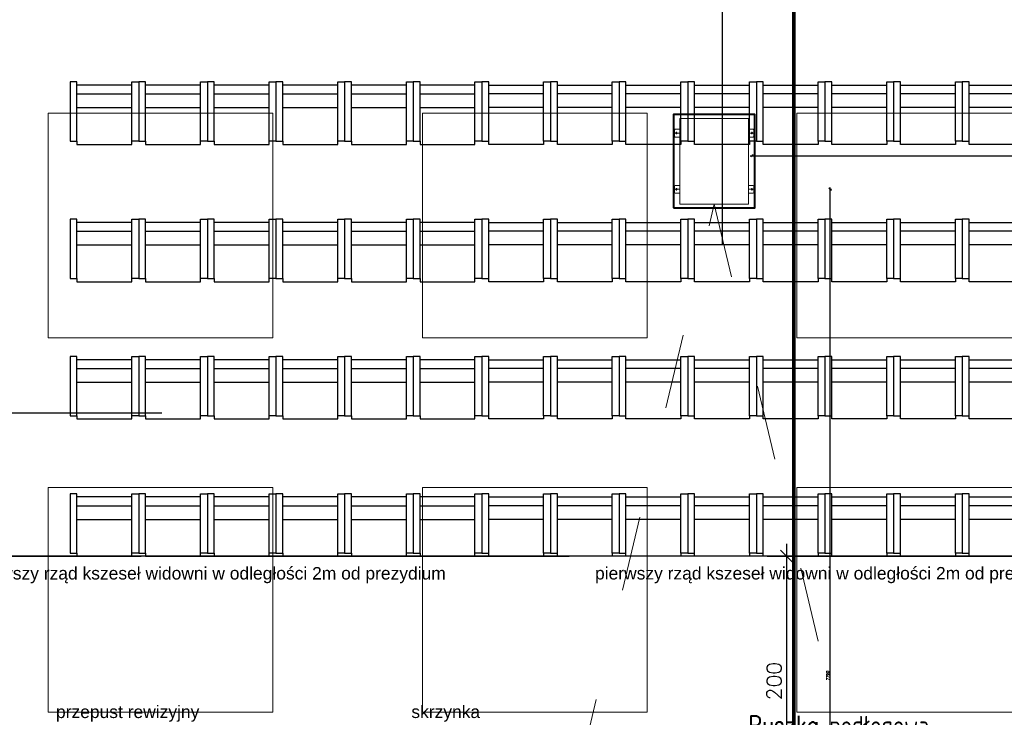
# Model space of a CAD drawing. Header units: centimetres. Extents: x -228435 to 111511, y -89367 to 428125.
# Tile 57 of 219: x -46169 to -38278, y 44560 to 50149. Entities that reach past the tile are written whole.
import ezdxf
from ezdxf.xclip import XClip

# ---------------------------------------------------------------- set-up
doc = ezdxf.new("R2010")
doc.units = ezdxf.units.CM
doc.header["$LTSCALE"] = 50
doc.header["$XCLIPFRAME"] = 0
doc.header["$PDMODE"] = 35
doc.header["$PDSIZE"] = 0.1
for name, pattern in [('0_II 10 sal$0$HIDDEN', [9.525, 6.35, -3.175]), ('0_II 10 sal$0$HIDDENX2', [19.05, 12.7, -6.35]), ('CENTER', [2, 1.25, -0.25, 0.25, -0.25]), ('DASHDOT', [25.4, 12.7, -6.35, 0, -6.35]), ('DASHDOT2', [12.7, 6.35, -3.175, 0, -3.175]), ('HIDDEN2', [4.7625, 3.175, -1.5875]), ('HIDDENX2', [19.05, 12.7, -6.35]), ('Kondygnacja -1$0$ACAD_ISO03W100', [30, 12, -18])]:
    doc.linetypes.add(name, pattern=pattern)
doc.layers.get('0').update_dxf_attribs({"color": 8})
doc.layers.get('DEFPOINTS').update_dxf_attribs({"color": 8})
for name, color, linetype in [('0_II 10 sal$0$ARCH_SIEDZENIA', 8, 'Continuous'), ('0_II 10 sal$0$ARCH_WYPOSAŻENIE_INNE', 8, 'Continuous'), ('ARCH_INFO_OPISY', 8, 'Continuous'), ('ARCH_INFO_OSIE_IST', 8, 'DASHDOT2'), ('Kondygnacja -1$0$ARCH_WYPOSAŻENIE_INNE', 8, 'Continuous'), ('Osie rzutów$0$ARCH_INFO_OSIE_OPISY_IST', 8, 'Continuous'), ('RYSUNKOWE_XREF', 8, 'Continuous')]:
    doc.layers.add(name, color=color, linetype=linetype)
for name, color, linetype, lineweight in [('ARCH_LINIE PRZEKROJOWE', 8, 'Continuous', 25), ('ARCH_SUFITY_PODWIESZANE', 8, 'HIDDENX2', 9), ('osie', 8, 'CENTER', 13), ('SYSTEMY AV', 8, 'Continuous', 13)]:
    doc.layers.add(name, color=color, linetype=linetype, lineweight=lineweight)
doc.styles.add('Romans', font='Romans.shx')
doc.styles.add('ROMANS-50-CM', font='romans.shx', dxfattribs={"width": 0.8, "height": 10})
doc.dimstyles.new('Wymiary 1-100', dxfattribs={"dimtxt": 12, "dimasz": 10, "dimexe": 5, "dimexo": 0, "dimgap": 4, "dimtad": 1, "dimrnd": 0.5, "dimzin": 12, "dimdsep": 46, "dimtxsty": 'Romans', "dimblk": 'OBLIQUE', "dimcen": 10, "dimdle": 10, "dimclrt": 55, "dimazin": 0, "dimtfac": 1, "dimtmove": 1, "dimatfit": 3, "dimfxl": 0, "dimtolj": 1, "dimtzin": 0, "dimarcsym": 0})
doc.dimstyles.new('Wymiary 1-200', dxfattribs={"dimtxt": 22, "dimasz": 20, "dimexe": 10, "dimexo": 0, "dimgap": 8, "dimtad": 1, "dimrnd": 0.5, "dimzin": 12, "dimdsep": 46, "dimtxsty": 'Romans', "dimblk": 'OBLIQUE', "dimcen": 0.5, "dimdle": 15, "dimclrt": 55, "dimazin": 0, "dimtfac": 1, "dimtmove": 1, "dimatfit": 3, "dimfxl": 0, "dimtolj": 1, "dimtzin": 0, "dimarcsym": 0})

# ---------------------------------------------------------------- blocks, each defined once
blk = doc.blocks.new('Linie przekrojowe')
at = {"layer": 'ARCH_LINIE PRZEKROJOWE', "linetype": 'DASHDOT', "ltscale": 5, "const_width": 3, "flags": 128}
blk.add_lwpolyline([(8110, 12660), (8110, 5500), (8760, 5500), (8760, 5178.55)], dxfattribs=at)
blk = doc.blocks.new('SU Lampy kwadratowe +0')
at = {"layer": 'ARCH_SUFITY_PODWIESZANE', "ltscale": 2.5}
for points in [[(7520, 9440), (7700, 9440), (7700, 9260), (7520, 9260)], [(7820, 9440), (8000, 9440), (8000, 9260), (7820, 9260)], [(8120, 9440), (8300, 9440), (8300, 9260), (8120, 9260)], [(7520, 9140), (7700, 9140), (7700, 8960), (7520, 8960)], [(7820, 9140), (8000, 9140), (8000, 8960), (7820, 8960)], [(8120, 9140), (8300, 9140), (8300, 8960), (8120, 8960)]]:
    blk.add_lwpolyline(points, close=True, dxfattribs=at)
blk = doc.blocks.new('_Oblique')
at = {"color": 0, "linetype": 'ByBlock', "lineweight": -2}
blk.add_line((-0.5, -0.5), (0.5, 0.5), dxfattribs=at)
blk = doc.blocks.new('*D1265')
at = {"color": 0, "lineweight": -2}
for p, q in [((850.46, 490.1), (850.46, 270.1)), ((842.46, 480.1), (855.46, 480.1)), ((858.46, 280.1), (845.46, 280.1))]:
    blk.add_line(p, q, dxfattribs=at)
at = {"layer": 'DEFPOINTS', "color": 0, "lineweight": 40}
for p in [(785.33, 480.1), (850.46, 280.1), (862.35, 280.1)]:
    blk.add_point(p, dxfattribs=at)
at = {"color": 0, "lineweight": -2, "xscale": 10, "yscale": 10, "zscale": 10}
for p, rotation in [((850.46, 480.1), 90), ((850.46, 280.1), 270)]:
    blk.add_blockref('_Oblique', p, dxfattribs=dict(at, rotation=rotation))
at = {"color": 55, "insert": (840.46, 380.1), "char_height": 12, "attachment_point": 5, "rotation": 90, "style": 'Romans'}
blk.add_mtext('\\A1;200', dxfattribs=at)
blk = doc.blocks.new('prezydium2')
at = {"color": 251, "linetype": '0_II 10 sal$0$HIDDENX2', "ltscale": 10}
blk.add_line((765.95, 480), (-54.4, 480), dxfattribs=at)
at = {"color": 251, "linetype": '0_II 10 sal$0$HIDDENX2', "insert": (96.87, 471.4), "char_height": 10, "width": 438.5704, "attachment_point": 1}
blk.add_mtext('{\\fArial|b0|i0|c238|p34;pierwszy rząd kszeseł widowni w odległości 2m od prezydium}', dxfattribs=at)
blk = doc.blocks.new('A$C45FE2F59')
for p, q in [((0, 700), (-280, 700)), ((0, 700), (280, 700)), ((-324, 607.5), (-319, 612.5)), ((-324, 552.5), (-324, 607.5)), ((-284, 612.5), (-319, 612.5)), ((284, 612.5), (319, 612.5)), ((324, 607.5), (319, 612.5)), ((324, 552.5), (324, 607.5)), ((-324, 552.5), (-319, 547.5)), ((-284, 547.5), (-319, 547.5)), ((284, 547.5), (319, 547.5)), ((324, 552.5), (319, 547.5)), ((-324, 147.5), (-319, 152.5)), ((-324, 147.5), (-324, 92.5)), ((-324, 92.5), (-319, 87.5)), ((-284, 152.5), (-319, 152.5)), ((-284, 87.5), (-319, 87.5)), ((284, 152.5), (319, 152.5)), ((284, 87.5), (319, 87.5)), ((324, 147.5), (319, 152.5)), ((324, 92.5), (319, 87.5)), ((324, 147.5), (324, 92.5)), ((0, 0), (-280, 0)), ((0, 0), (280, 0)), ((45.3, 0), (-280, 0)), ((-277, 0), (277, 0)), ((280, 0), (127, 0))]:
    blk.add_line(p, q)
blk.add_lwpolyline([(-280, 700), (280, 700), (280, 0), (-280, 0)], close=True)
for centre, radius in [((-309, 580), 5.5), ((-309, 580), 5), ((309, 580), 5.5), ((309, 580), 5), ((-309, 120), 5.5), ((-309, 120), 5), ((309, 120), 5.5), ((309, 120), 5)]:
    blk.add_circle(centre, radius)
at = {"layer": 'osie'}
for p, q in [((-280, 580), (-329.6, 580)), ((-309, 580), (-309, 590)), ((-309, 580), (-309, 570)), ((280, 580), (329.6, 580)), ((309, 580), (309, 590)), ((309, 580), (309, 570)), ((-280, 120), (-329.6, 120)), ((-309, 120), (-309, 130)), ((-309, 120), (-309, 110)), ((280, 120), (329.6, 120)), ((309, 120), (309, 130)), ((309, 120), (309, 110))]:
    blk.add_line(p, q, dxfattribs=at)
blk = doc.blocks.new('0_II 10 sal$0$Miejsce_siedzące_2d')
at = {"color": 0, "linetype": 'ByBlock', "lineweight": -2}
for p, q in [((-26.42, 27.08), (26.42, 27.08)), ((-26.42, 12.55), (26.42, 12.55))]:
    blk.add_line(p, q, dxfattribs=at)
for points in [[(-26.42, 62.74), (-26.42, 0), (-33.02, 0), (-33.02, 62.74), (-26.42, 62.74), (-26.42, 66.04), (26.42, 66.04), (26.42, 62.74), (26.42, 0), (33.02, 0), (33.02, 62.74), (26.42, 62.74)], [(26.42, 3.3), (-26.42, 3.3)]]:
    blk.add_lwpolyline(points, dxfattribs=at)
blk = doc.blocks.new('Osie rzutów')
at = {"layer": 'ARCH_INFO_OSIE_IST', "ltscale": 10}
for p, q in [((8060, 12510), (8060, 4623.26)), ((4436.04, 9200), (15156.54, 9200))]:
    blk.add_line(p, q, dxfattribs=at)
blk = doc.blocks.new('A$C6FDA0163')
at = {"layer": 'RYSUNKOWE_XREF'}
blk.add_blockref('Osie rzutów', (-10460.03, -9819.05, -630), dxfattribs=at)
blk = doc.blocks.new('*D1192')
at = {"layer": 'DEFPOINTS', "color": 0, "lineweight": 40}
for p in [(-40300, 48790, 6300), (-39673.4, 48790), (-40577.5, 41000, 6300)]:
    blk.add_point(p, dxfattribs=at)
at = {"layer": 'SYSTEMY AV', "color": 0, "lineweight": -2}
for p, q in [((-39673.4, 40985), (-39673.4, 48805)), ((-39666, 48790), (-39663.4, 48790)), ((-39667.1, 41000), (-39663.4, 41000))]:
    blk.add_line(p, q, dxfattribs=at)
at = {"layer": 'SYSTEMY AV', "color": 0, "lineweight": -2, "xscale": 20, "yscale": 20, "zscale": 20}
for p, rotation in [((-39673.4, 48790), 90), ((-39673.4, 41000), 270)]:
    blk.add_blockref('_Oblique', p, dxfattribs=dict(at, rotation=rotation))
at = {"layer": 'SYSTEMY AV', "color": 55, "lineweight": 40, "insert": (-39692.4, 44895), "char_height": 22, "attachment_point": 5, "rotation": 90, "style": 'Romans'}
blk.add_mtext('\\A1;7790', dxfattribs=at)
blk = doc.blocks.new('*D1193')
at = {"layer": 'DEFPOINTS', "color": 0, "lineweight": 40}
for p in [(-34540, 49059.4), (-40300, 48790, 6300), (-34540, 48790, 6300)]:
    blk.add_point(p, dxfattribs=at)
at = {"layer": 'SYSTEMY AV', "color": 0, "lineweight": -2}
for p, q in [((-40315, 49059.4), (-34525, 49059.4)), ((-40300, 49068.2), (-40300, 49069.4)), ((-34540, 49068.2), (-34540, 49069.4))]:
    blk.add_line(p, q, dxfattribs=at)
at = {"layer": 'SYSTEMY AV', "color": 0, "lineweight": -2, "xscale": 20, "yscale": 20, "zscale": 20, "rotation": 180}
blk.add_blockref('_Oblique', (-40300, 49059.4), dxfattribs=at)
at = {"layer": 'SYSTEMY AV', "color": 0, "lineweight": -2, "xscale": 20, "yscale": 20, "zscale": 20}
blk.add_blockref('_Oblique', (-34540, 49059.4), dxfattribs=at)
at = {"layer": 'SYSTEMY AV', "color": 55, "lineweight": 40, "insert": (-37420, 49078.4), "char_height": 22, "attachment_point": 5, "style": 'Romans'}
blk.add_mtext('\\A1;5760', dxfattribs=at)
blk = doc.blocks.new('A$C1D9A4D4F')
at = {"linetype": 'HIDDEN2', "ltscale": 10}
blk.add_line((865.947, 480.095), (45.603, 480.095), dxfattribs=at)
at = {"char_height": 10}
for s, insert, width, attachment_point in [('{\\fArial|b0|i0|c238|p34;pierwszy rząd kszeseł widowni w odległości 2m od prezydium}', (196.872, 471.491), 438.57038, 1), ('{\\fArial|b0|i0|c238|p34;przepust rewizyjny w podeście}', (379.748, 360.49), 126.29964, 3), ('{\\fArial|b0|i0|c238|p34;skrzynka przyłaczeniowa w podłodze}', (549.677, 360.512), 126.29964, 1)]:
    blk.add_mtext(s, dxfattribs=dict(at, insert=insert, width=width, attachment_point=attachment_point))
dim = blk.add_linear_dim(base=(850.458, 280.095), p1=(785.329, 480.095), p2=(862.355, 280.095), angle=90, dimstyle='Wymiary 1-100')
dim.commit()
dim.dimension.update_dxf_attribs({"geometry": '*D1265', "text_midpoint": (840.458, 380.095)})

msp = doc.modelspace()

# ---------------------------------------------------------------- linework, layer by layer
at = {"layer": '0_II 10 sal$0$ARCH_WYPOSAŻENIE_INNE', "linetype": '0_II 10 sal$0$HIDDEN', "ltscale": 10, "elevation": 630}
msp.add_lwpolyline([(-54189.42543, 63674.42543), (-54189.42543, 45850), (-48370, 45850), (-48370, 45850), (-44940, 45850), (-44940, 45850), (-36690, 45850), (-36690, 45850), (-35865, 45850), (-35865.57457, 51369.42543), (-36170.57457, 51369.42543), (-36170.57457, 54630.57457), (-35865.57457, 54630.57457), (-35865.57457, 63369.42543), (-36170.57457, 63369.42543), (-36170.57457, 63674.42543), (-44909.42543, 63674.42543), (-44909.42543, 63369.42543), (-48170.57457, 63369.42543), (-48170.57457, 63674.42543)], close=True, dxfattribs=at)
at = {"layer": 'SYSTEMY AV', "lineweight": 40, "elevation": 630}
msp.add_lwpolyline([(-40927.82, 48640.4), (-40277.82, 48640.4), (-40277.82, 49390.4), (-40927.82, 49390.4)], close=True, dxfattribs=at)
at = {"layer": 'SYSTEMY AV', "linetype": 'Kondygnacja -1$0$ACAD_ISO03W100', "elevation": 630}
msp.add_lwpolyline([(-42381.25598, 41201.49701), (-40602.61343, 48672.4), (-38826.38227, 41201.49701)], dxfattribs=at)

# ---------------------------------------------------------------- block references
at = {"xscale": 10, "yscale": 10, "zscale": 10}
msp.add_blockref('Linie przekrojowe', (-121065, -45000, -5670), dxfattribs=at)
ref = msp.add_blockref('A$C6FDA0163', (-16540, 53190.5, 630), dxfattribs=dict(xscale=10, yscale=10, zscale=10))
XClip(ref).set_block_clipping_path([(-400.031931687, -2219.05), (399.968068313, 380.95)])
at = {"lineweight": 70, "xscale": 10, "yscale": 10, "zscale": 10}
msp.add_blockref('prezydium2', (-42526.74353, 41050, 630), dxfattribs=at)
at = {"layer": '0_II 10 sal$0$ARCH_SIEDZENIA', "linetype": 'Continuous', "lineweight": -3, "yscale": 7.571168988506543, "zscale": 10, "rotation": 179.9999999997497}
for p, xscale in [((-45490, 49650, -5970), -8.328285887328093), ((-44940, 49650, -5970), -8.328285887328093), ((-44390, 49650, -5970), -8.328285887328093), ((-43840, 49650, -5970), -8.328285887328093), ((-43290, 49650, 330), -8.328285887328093), ((-42740, 49650, 330), -8.328285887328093), ((-42190, 49650, 330), 8.328285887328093), ((-41640, 49650, 330), 8.328285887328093), ((-41090, 49650, 330), 8.328285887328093), ((-40540, 49650, 330), 8.328285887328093), ((-39990, 49650, 330), 8.328285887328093), ((-39440, 49650, 330), 8.328285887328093), ((-38890, 49650, 330), 8.328285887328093), ((-38340, 49650, 330), 8.328285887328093), ((-45490, 48550, -5970), -8.328285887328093), ((-45490, 48550, -5970), -8.328285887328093), ((-44940, 48550, -5970), -8.328285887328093), ((-44940, 48550, -5970), -8.328285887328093), ((-44390, 48550, -5970), -8.328285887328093), ((-44390, 48550, -5970), -8.328285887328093), ((-43840, 48550, -5970), -8.328285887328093), ((-43840, 48550, -5970), -8.328285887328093), ((-43290, 48550, 330), -8.328285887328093), ((-43290, 48550, 330), -8.328285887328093), ((-42740, 48550, 330), -8.328285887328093), ((-42740, 48550, 330), -8.328285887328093), ((-42190, 48550, 330), 8.328285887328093), ((-42190, 48550, 330), 8.328285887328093), ((-41640, 48550, 330), 8.328285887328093), ((-41640, 48550, 330), 8.328285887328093), ((-41090, 48550, 330), 8.328285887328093), ((-41090, 48550, 330), 8.328285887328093), ((-40540, 48550, 330), 8.328285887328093), ((-40540, 48550, 330), 8.328285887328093), ((-39990, 48550, 330), 8.328285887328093), ((-39990, 48550, 330), 8.328285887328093), ((-39440, 48550, 330), 8.328285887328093), ((-39440, 48550, 330), 8.328285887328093), ((-38890, 48550, 330), 8.328285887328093), ((-38890, 48550, 330), 8.328285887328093), ((-38340, 48550, 330), 8.328285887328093), ((-38340, 48550, 330), 8.328285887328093), ((-45490, 47450, -5970), -8.328285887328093), ((-44940, 47450, -5970), -8.328285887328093), ((-44390, 47450, -5970), -8.328285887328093), ((-43840, 47450, -5970), -8.328285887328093), ((-43290, 47450, 330), -8.328285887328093), ((-42740, 47450, 330), -8.328285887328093), ((-42190, 47450, 330), 8.328285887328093), ((-41640, 47450, 330), 8.328285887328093), ((-41090, 47450, 330), 8.328285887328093), ((-40540, 47450, 330), 8.328285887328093), ((-39990, 47450, 330), 8.328285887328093), ((-39440, 47450, 330), 8.328285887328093), ((-38890, 47450, 330), 8.328285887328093), ((-38340, 47450, 330), 8.328285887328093), ((-45490, 46350, -5970), -8.328285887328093), ((-44940, 46350, -5970), -8.328285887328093), ((-44390, 46350, -5970), -8.328285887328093), ((-43840, 46350, -5970), -8.328285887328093), ((-43290, 46350, 330), -8.328285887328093), ((-42740, 46350, 330), -8.328285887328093), ((-42190, 46350, 330), 8.328285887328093), ((-41640, 46350, 330), 8.328285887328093), ((-41090, 46350, 330), 8.328285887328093), ((-40540, 46350, 330), 8.328285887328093), ((-39990, 46350, 330), 8.328285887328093), ((-39440, 46350, 330), 8.328285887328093), ((-38890, 46350, 330), 8.328285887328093), ((-38340, 46350, 330), 8.328285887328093)]:
    msp.add_blockref('0_II 10 sal$0$Miejsce_siedzące_2d', p, dxfattribs=dict(at, xscale=xscale))
at = {"layer": 'ARCH_SUFITY_PODWIESZANE', "ltscale": 2.5, "xscale": 10, "yscale": 10, "zscale": 10}
msp.add_blockref('SU Lampy kwadratowe +0', (-121140, -45000, -5670), dxfattribs=at)
at = {"layer": 'Kondygnacja -1$0$ARCH_WYPOSAŻENIE_INNE', "xscale": 10, "yscale": 10, "zscale": 10}
msp.add_blockref('A$C1D9A4D4F', (-48526.74351, 41049.04612, 630), dxfattribs=at)
at = {"layer": 'Osie rzutów$0$ARCH_INFO_OSIE_OPISY_IST', "xscale": 10, "yscale": 10, "zscale": 10}
msp.add_blockref('Osie rzutów', (-121140, -45000, 630), dxfattribs=at)
at = {"layer": 'SYSTEMY AV', "xscale": 0.9799999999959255, "yscale": 0.9799999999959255, "zscale": 0.9799999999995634}
msp.add_blockref('A$C45FE2F59', (-40602.82, 48672.4, 630), dxfattribs=at)

# ---------------------------------------------------------------- texts
at = {"layer": 'ARCH_INFO_OPISY', "insert": (-40329.34423, 44571.41373, 630), "char_height": 150, "width": 6265.3267976, "attachment_point": 1, "style": 'ROMANS-50-CM'}
msp.add_mtext('Puszka podłogowa\\Pz uchylną pokrywą', dxfattribs=at)

# ---------------------------------------------------------------- dimensions: what is measured, and where the dimension line sits
at = {"layer": 'SYSTEMY AV', "lineweight": 40}
dim = msp.add_linear_dim(base=(-34540, 49059.35422, -5670), p1=(-40300, 48790, 630), p2=(-34540, 48790, 630), dimstyle='Wymiary 1-200', dxfattribs=at)
dim.commit()
dim.dimension.update_dxf_attribs({"geometry": '*D1193', "text_midpoint": (-37420, 49078.35422, -5670)})
dim = msp.add_linear_dim(base=(-39673.40705, 48790, -5670), p1=(-40577.5, 41000, 630), p2=(-40300, 48790, 630), angle=90, dimstyle='Wymiary 1-200', dxfattribs=at)
dim.commit()
dim.dimension.update_dxf_attribs({"geometry": '*D1192', "text_midpoint": (-39692.40705, 44895, -5670)})

doc.saveas('drawing.dxf')
